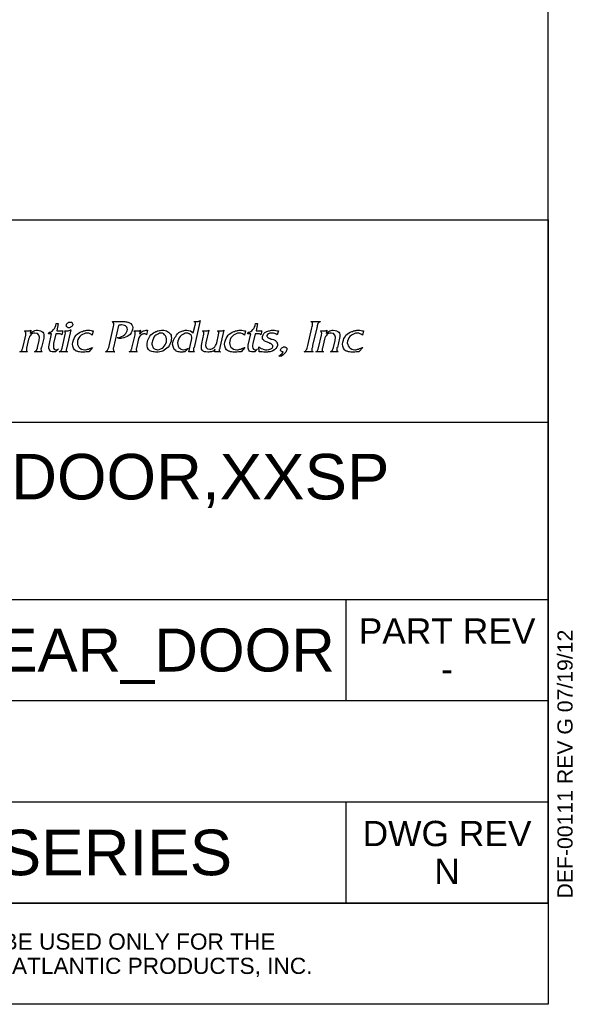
# Model space of a CAD drawing. Header units: inches. Extents: x 3 to 177, y 3 to 114.
# Tile 17 of 95: x 165 to 177, y 3 to 24. Entities that reach past the tile are written whole.
import ezdxf
from ezdxf.enums import TextEntityAlignment as Align

# ---------------------------------------------------------------- set-up
doc = ezdxf.new("R2010")
doc.units = ezdxf.units.IN
doc.header["$LTSCALE"] = 9.973333
doc.header["$MEASUREMENT"] = 0
doc.layers.get('0').update_dxf_attribs({"linetype": 'CONTINUOUS'})
doc.layers.add('09_ALL_DETAIL_ITEMS', color=7, linetype='CONTINUOUS')
doc.styles.add('TEXTSTYLE_2', font='arial.ttf')

# ---------------------------------------------------------------- blocks, each defined once
blk = doc.blocks.new('MAP_LOGO_AND_NAME_BL0', base_point=(162.667, 17.6))
at = {"color": 7, "linetype": 'Continuous'}
for p, q in [((165.576, 17.419), (165.594, 17.442)), ((165.594, 17.442), (165.608, 17.47)), ((165.608, 17.47), (165.622, 17.507)), ((165.622, 17.507), (165.631, 17.544)), ((165.631, 17.544), (165.673, 17.544)), ((165.673, 17.544), (165.641, 17.396)), ((165.844, 17.507), (165.849, 17.521)), ((165.849, 17.493), (165.844, 17.507)), ((165.849, 17.53), (165.858, 17.54)), ((165.849, 17.521), (165.849, 17.53)), ((165.849, 17.484), (165.849, 17.493)), ((165.858, 17.475), (165.849, 17.484)), ((165.858, 17.54), (165.863, 17.549)), ((165.867, 17.47), (165.858, 17.475)), ((165.863, 17.549), (165.877, 17.558)), ((165.877, 17.461), (165.867, 17.47)), ((165.877, 17.558), (165.891, 17.567)), ((165.886, 17.456), (165.877, 17.461)), ((165.895, 17.456), (165.886, 17.456)), ((165.891, 17.567), (165.9, 17.572)), ((165.909, 17.456), (165.895, 17.456)), ((165.9, 17.572), (165.914, 17.577)), ((165.923, 17.461), (165.909, 17.456)), ((165.914, 17.577), (165.923, 17.577)), ((165.923, 17.577), (165.937, 17.577)), ((165.932, 17.47), (165.923, 17.461)), ((165.946, 17.475), (165.932, 17.47)), ((165.937, 17.577), (165.951, 17.572)), ((165.955, 17.484), (165.946, 17.475)), ((165.951, 17.572), (165.96, 17.567)), ((165.965, 17.493), (165.955, 17.484)), ((165.96, 17.567), (165.965, 17.563)), ((165.965, 17.563), (165.969, 17.554)), ((165.974, 17.507), (165.965, 17.493)), ((165.969, 17.554), (165.974, 17.54)), ((165.974, 17.54), (165.978, 17.53)), ((165.978, 17.521), (165.974, 17.507)), ((165.978, 17.53), (165.978, 17.521)), ((166.737, 17.045), (166.839, 17.484)), ((166.816, 17.581), (166.816, 17.586)), ((166.816, 17.586), (167.056, 17.586)), ((166.834, 17.567), (166.816, 17.581)), ((166.843, 17.549), (166.834, 17.567)), ((166.839, 17.484), (166.843, 17.521)), ((166.945, 17.507), (166.839, 17.045)), ((166.843, 17.521), (166.843, 17.549)), ((166.959, 17.512), (166.945, 17.507)), ((166.978, 17.512), (166.959, 17.512)), ((166.996, 17.517), (166.978, 17.512)), ((167.01, 17.517), (166.996, 17.517)), ((167.042, 17.512), (167.01, 17.517)), ((167.07, 17.507), (167.042, 17.512)), ((167.056, 17.586), (167.079, 17.586)), ((167.089, 17.498), (167.07, 17.507)), ((167.079, 17.586), (167.098, 17.581)), ((167.107, 17.484), (167.089, 17.498)), ((167.098, 17.581), (167.121, 17.581)), ((167.121, 17.47), (167.107, 17.484)), ((167.121, 17.581), (167.139, 17.577)), ((167.126, 17.452), (167.121, 17.47)), ((167.13, 17.424), (167.126, 17.452)), ((167.139, 17.577), (167.158, 17.567)), ((167.158, 17.567), (167.172, 17.563)), ((167.172, 17.563), (167.186, 17.554)), ((167.186, 17.554), (167.2, 17.544)), ((167.2, 17.544), (167.223, 17.521)), ((167.223, 17.521), (167.241, 17.493)), ((167.241, 17.493), (167.246, 17.461)), ((167.246, 17.461), (167.241, 17.419)), ((168.518, 17.35), (168.559, 17.512)), ((168.666, 17.609), (168.536, 17.045)), ((168.536, 17.586), (168.536, 17.591)), ((168.536, 17.591), (168.61, 17.591)), ((168.546, 17.577), (168.536, 17.586)), ((168.55, 17.572), (168.546, 17.577)), ((168.559, 17.563), (168.55, 17.572)), ((168.564, 17.554), (168.559, 17.563)), ((168.559, 17.521), (168.564, 17.535)), ((168.559, 17.512), (168.559, 17.521)), ((168.564, 17.544), (168.564, 17.554)), ((168.564, 17.535), (168.564, 17.544)), ((168.61, 17.591), (168.624, 17.591)), ((168.624, 17.591), (168.638, 17.595)), ((168.638, 17.595), (168.652, 17.6)), ((168.652, 17.6), (168.661, 17.609)), ((168.661, 17.609), (168.666, 17.609)), ((169.776, 17.419), (169.794, 17.442)), ((169.794, 17.442), (169.808, 17.47)), ((169.808, 17.47), (169.822, 17.507)), ((169.822, 17.507), (169.831, 17.544)), ((169.831, 17.544), (169.873, 17.544)), ((169.873, 17.544), (169.841, 17.396)), ((170.932, 17.082), (171.02, 17.456)), ((171.006, 17.581), (171.006, 17.586)), ((171.006, 17.586), (171.191, 17.586)), ((171.02, 17.572), (171.006, 17.581)), ((171.029, 17.567), (171.02, 17.572)), ((171.02, 17.456), (171.025, 17.484)), ((171.025, 17.484), (171.029, 17.507)), ((171.034, 17.558), (171.029, 17.567)), ((171.029, 17.53), (171.034, 17.544)), ((171.029, 17.507), (171.029, 17.53)), ((171.034, 17.544), (171.034, 17.558)), ((171.122, 17.456), (171.034, 17.082)), ((171.127, 17.475), (171.122, 17.456)), ((171.131, 17.489), (171.127, 17.475)), ((171.136, 17.512), (171.131, 17.503)), ((171.131, 17.503), (171.131, 17.489)), ((171.14, 17.526), (171.136, 17.521)), ((171.136, 17.521), (171.136, 17.512)), ((171.145, 17.544), (171.14, 17.535)), ((171.14, 17.535), (171.14, 17.526)), ((171.15, 17.549), (171.145, 17.544)), ((171.154, 17.558), (171.15, 17.549)), ((171.159, 17.563), (171.154, 17.558)), ((171.168, 17.572), (171.159, 17.563)), ((171.173, 17.572), (171.168, 17.572)), ((171.177, 17.577), (171.173, 17.572)), ((171.182, 17.577), (171.177, 17.577)), ((171.191, 17.581), (171.182, 17.577)), ((171.191, 17.586), (171.191, 17.581)), ((164.924, 17.035), (164.989, 17.299)), ((164.965, 17.387), (164.97, 17.396)), ((164.979, 17.373), (164.965, 17.387)), ((164.97, 17.396), (164.989, 17.396)), ((164.989, 17.359), (164.979, 17.373)), ((164.989, 17.396), (165.007, 17.396)), ((164.993, 17.336), (164.989, 17.359)), ((164.989, 17.308), (164.993, 17.336)), ((164.989, 17.299), (164.989, 17.308)), ((165.007, 17.396), (165.021, 17.396)), ((165.021, 17.396), (165.026, 17.396)), ((165.026, 17.396), (165.049, 17.396)), ((165.049, 17.396), (165.067, 17.396)), ((165.058, 17.244), (165.049, 17.216)), ((165.067, 17.271), (165.058, 17.244)), ((165.067, 17.396), (165.081, 17.401)), ((165.081, 17.29), (165.067, 17.271)), ((165.081, 17.401), (165.095, 17.405)), ((165.095, 17.405), (165.081, 17.336)), ((165.081, 17.336), (165.09, 17.345)), ((165.095, 17.308), (165.081, 17.29)), ((165.09, 17.345), (165.104, 17.359)), ((165.113, 17.322), (165.095, 17.308)), ((165.104, 17.359), (165.123, 17.373)), ((165.132, 17.336), (165.113, 17.322)), ((165.123, 17.373), (165.141, 17.382)), ((165.155, 17.341), (165.132, 17.336)), ((165.141, 17.382), (165.164, 17.392)), ((165.183, 17.345), (165.155, 17.341)), ((165.164, 17.392), (165.183, 17.401)), ((165.183, 17.401), (165.206, 17.405)), ((165.234, 17.336), (165.183, 17.345)), ((165.206, 17.405), (165.234, 17.405)), ((165.234, 17.405), (165.271, 17.401)), ((165.266, 17.304), (165.234, 17.336)), ((165.28, 17.257), (165.266, 17.304)), ((165.271, 17.401), (165.303, 17.396)), ((165.271, 17.188), (165.28, 17.257)), ((165.303, 17.396), (165.331, 17.382)), ((165.368, 17.239), (165.322, 17.045)), ((165.331, 17.382), (165.349, 17.364)), ((165.349, 17.364), (165.363, 17.341)), ((165.363, 17.341), (165.372, 17.313)), ((165.372, 17.276), (165.368, 17.239)), ((165.372, 17.313), (165.372, 17.276)), ((165.47, 17.327), (165.479, 17.364)), ((165.534, 17.327), (165.47, 17.327)), ((165.479, 17.364), (165.507, 17.368)), ((165.479, 17.091), (165.534, 17.327)), ((165.507, 17.368), (165.53, 17.382)), ((165.53, 17.382), (165.553, 17.396)), ((165.553, 17.396), (165.576, 17.419)), ((165.622, 17.327), (165.576, 17.128)), ((165.696, 17.327), (165.622, 17.327)), ((165.641, 17.396), (165.715, 17.396)), ((165.715, 17.327), (165.696, 17.327)), ((165.715, 17.396), (165.733, 17.396)), ((165.729, 17.322), (165.715, 17.327)), ((165.743, 17.318), (165.729, 17.322)), ((165.733, 17.396), (165.752, 17.396)), ((165.747, 17.308), (165.743, 17.318)), ((165.77, 17.396), (165.747, 17.308)), ((165.752, 17.396), (165.766, 17.396)), ((165.756, 17.026), (165.821, 17.313)), ((165.766, 17.396), (165.77, 17.396)), ((165.817, 17.382), (165.803, 17.396)), ((165.803, 17.396), (165.821, 17.396)), ((165.821, 17.364), (165.817, 17.382)), ((165.821, 17.396), (165.84, 17.396)), ((165.826, 17.341), (165.821, 17.364)), ((165.821, 17.313), (165.826, 17.341)), ((165.84, 17.396), (165.849, 17.396)), ((165.849, 17.396), (165.858, 17.396)), ((165.941, 17.415), (165.854, 17.045)), ((165.858, 17.396), (165.886, 17.396)), ((165.886, 17.396), (165.904, 17.401)), ((165.904, 17.401), (165.923, 17.41)), ((165.923, 17.41), (165.932, 17.415)), ((165.932, 17.415), (165.941, 17.415)), ((165.992, 17.197), (166.006, 17.234)), ((166.006, 17.234), (166.025, 17.267)), ((166.025, 17.267), (166.048, 17.299)), ((166.048, 17.299), (166.071, 17.322)), ((166.071, 17.322), (166.103, 17.345)), ((166.108, 17.244), (166.089, 17.211)), ((166.103, 17.345), (166.136, 17.364)), ((166.131, 17.276), (166.108, 17.244)), ((166.159, 17.299), (166.131, 17.276)), ((166.136, 17.364), (166.168, 17.378)), ((166.187, 17.318), (166.159, 17.299)), ((166.168, 17.378), (166.187, 17.382)), ((166.187, 17.382), (166.205, 17.392)), ((166.219, 17.331), (166.187, 17.318)), ((166.205, 17.392), (166.224, 17.396)), ((166.247, 17.341), (166.219, 17.331)), ((166.224, 17.396), (166.242, 17.401)), ((166.242, 17.401), (166.256, 17.401)), ((166.279, 17.345), (166.247, 17.341)), ((166.256, 17.401), (166.274, 17.405)), ((166.274, 17.405), (166.293, 17.405)), ((166.316, 17.341), (166.279, 17.345)), ((166.293, 17.405), (166.311, 17.405)), ((166.311, 17.405), (166.339, 17.405)), ((166.348, 17.331), (166.316, 17.341)), ((166.339, 17.405), (166.367, 17.401)), ((166.372, 17.318), (166.348, 17.331)), ((166.367, 17.401), (166.39, 17.396)), ((166.39, 17.299), (166.372, 17.318)), ((166.39, 17.396), (166.413, 17.396)), ((166.413, 17.396), (166.39, 17.299)), ((166.913, 17.248), (166.945, 17.253)), ((166.927, 17.244), (166.913, 17.248)), ((166.941, 17.239), (166.927, 17.244)), ((166.959, 17.234), (166.941, 17.239)), ((166.945, 17.253), (166.978, 17.257)), ((166.982, 17.234), (166.959, 17.234)), ((166.978, 17.257), (167.01, 17.271)), ((166.991, 17.234), (166.982, 17.234)), ((167.005, 17.239), (166.991, 17.234)), ((167.015, 17.239), (167.005, 17.239)), ((167.01, 17.271), (167.042, 17.29)), ((167.024, 17.239), (167.015, 17.239)), ((167.056, 17.244), (167.024, 17.239)), ((167.042, 17.29), (167.075, 17.313)), ((167.089, 17.257), (167.056, 17.244)), ((167.075, 17.313), (167.098, 17.336)), ((167.126, 17.271), (167.089, 17.257)), ((167.098, 17.336), (167.112, 17.364)), ((167.112, 17.364), (167.126, 17.396)), ((167.126, 17.396), (167.13, 17.424)), ((167.158, 17.294), (167.126, 17.271)), ((167.186, 17.318), (167.158, 17.294)), ((167.209, 17.35), (167.186, 17.318)), ((167.227, 17.382), (167.209, 17.35)), ((167.241, 17.419), (167.227, 17.382)), ((167.227, 17.026), (167.292, 17.308)), ((167.269, 17.392), (167.274, 17.396)), ((167.278, 17.382), (167.269, 17.392)), ((167.274, 17.396), (167.301, 17.396)), ((167.287, 17.378), (167.278, 17.382)), ((167.292, 17.368), (167.287, 17.378)), ((167.297, 17.359), (167.292, 17.368)), ((167.292, 17.308), (167.297, 17.322)), ((167.297, 17.35), (167.297, 17.359)), ((167.297, 17.336), (167.297, 17.35)), ((167.297, 17.322), (167.297, 17.336)), ((167.301, 17.396), (167.311, 17.396)), ((167.311, 17.396), (167.32, 17.396)), ((167.32, 17.396), (167.329, 17.396)), ((167.329, 17.396), (167.338, 17.396)), ((167.338, 17.396), (167.352, 17.396)), ((167.352, 17.396), (167.366, 17.396)), ((167.375, 17.244), (167.361, 17.197)), ((167.366, 17.396), (167.375, 17.396)), ((167.375, 17.396), (167.38, 17.396)), ((167.394, 17.281), (167.375, 17.244)), ((167.38, 17.396), (167.385, 17.396)), ((167.385, 17.396), (167.394, 17.401)), ((167.408, 17.405), (167.389, 17.327)), ((167.389, 17.327), (167.408, 17.345)), ((167.394, 17.401), (167.398, 17.401)), ((167.417, 17.304), (167.394, 17.281)), ((167.398, 17.401), (167.398, 17.405)), ((167.398, 17.405), (167.408, 17.405)), ((167.408, 17.345), (167.426, 17.368)), ((167.449, 17.322), (167.417, 17.304)), ((167.426, 17.368), (167.445, 17.382)), ((167.445, 17.382), (167.463, 17.392)), ((167.459, 17.322), (167.449, 17.322)), ((167.472, 17.327), (167.459, 17.322)), ((167.463, 17.392), (167.482, 17.396)), ((167.482, 17.327), (167.472, 17.327)), ((167.482, 17.396), (167.505, 17.401)), ((167.491, 17.327), (167.482, 17.327)), ((167.505, 17.327), (167.491, 17.327)), ((167.505, 17.401), (167.528, 17.405)), ((167.519, 17.322), (167.505, 17.327)), ((167.528, 17.318), (167.519, 17.322)), ((167.528, 17.405), (167.556, 17.405)), ((167.533, 17.308), (167.528, 17.318)), ((167.556, 17.405), (167.533, 17.308)), ((167.56, 17.197), (167.574, 17.225)), ((167.574, 17.225), (167.588, 17.253)), ((167.588, 17.253), (167.607, 17.281)), ((167.607, 17.281), (167.625, 17.308)), ((167.625, 17.308), (167.653, 17.331)), ((167.653, 17.331), (167.681, 17.35)), ((167.69, 17.257), (167.671, 17.22)), ((167.681, 17.35), (167.708, 17.368)), ((167.708, 17.285), (167.69, 17.257)), ((167.708, 17.368), (167.727, 17.378)), ((167.731, 17.304), (167.708, 17.285)), ((167.727, 17.378), (167.745, 17.382)), ((167.759, 17.318), (167.731, 17.304)), ((167.745, 17.382), (167.764, 17.392)), ((167.787, 17.331), (167.759, 17.318)), ((167.764, 17.392), (167.782, 17.396)), ((167.782, 17.396), (167.805, 17.401)), ((167.81, 17.341), (167.787, 17.331)), ((167.805, 17.401), (167.824, 17.401)), ((167.838, 17.345), (167.81, 17.341)), ((167.824, 17.401), (167.847, 17.405)), ((167.87, 17.341), (167.838, 17.345)), ((167.847, 17.405), (167.866, 17.405)), ((167.866, 17.405), (167.898, 17.405)), ((167.898, 17.331), (167.87, 17.341)), ((167.898, 17.405), (167.926, 17.401)), ((167.916, 17.308), (167.898, 17.331)), ((167.935, 17.285), (167.916, 17.308)), ((167.926, 17.401), (167.953, 17.392)), ((167.949, 17.257), (167.935, 17.285)), ((167.958, 17.225), (167.949, 17.257)), ((167.953, 17.392), (167.977, 17.378)), ((167.958, 17.193), (167.958, 17.225)), ((167.977, 17.378), (167.995, 17.364)), ((167.995, 17.364), (168.018, 17.345)), ((168.018, 17.345), (168.037, 17.322)), ((168.037, 17.322), (168.051, 17.299)), ((168.051, 17.299), (168.055, 17.271)), ((168.055, 17.271), (168.06, 17.239)), ((168.06, 17.239), (168.055, 17.207)), ((168.101, 17.197), (168.115, 17.225)), ((168.115, 17.225), (168.129, 17.253)), ((168.129, 17.253), (168.148, 17.276)), ((168.148, 17.276), (168.166, 17.304)), ((168.166, 17.304), (168.189, 17.331)), ((168.189, 17.331), (168.217, 17.355)), ((168.222, 17.244), (168.208, 17.207)), ((168.217, 17.355), (168.245, 17.373)), ((168.245, 17.271), (168.222, 17.244)), ((168.245, 17.373), (168.263, 17.382)), ((168.268, 17.299), (168.245, 17.271)), ((168.263, 17.382), (168.277, 17.387)), ((168.296, 17.318), (168.268, 17.299)), ((168.277, 17.387), (168.296, 17.392)), ((168.296, 17.392), (168.314, 17.396)), ((168.324, 17.331), (168.296, 17.318)), ((168.314, 17.396), (168.328, 17.401)), ((168.351, 17.341), (168.324, 17.331)), ((168.328, 17.401), (168.347, 17.405)), ((168.347, 17.405), (168.365, 17.405)), ((168.379, 17.345), (168.351, 17.341)), ((168.365, 17.405), (168.384, 17.405)), ((168.407, 17.341), (168.379, 17.345)), ((168.384, 17.405), (168.421, 17.401)), ((168.43, 17.331), (168.407, 17.341)), ((168.421, 17.401), (168.458, 17.392)), ((168.453, 17.318), (168.43, 17.331)), ((168.472, 17.304), (168.453, 17.318)), ((168.458, 17.392), (168.49, 17.373)), ((168.481, 17.285), (168.472, 17.304)), ((168.49, 17.262), (168.481, 17.285)), ((168.485, 17.197), (168.49, 17.234)), ((168.49, 17.373), (168.518, 17.35)), ((168.49, 17.234), (168.49, 17.262)), ((168.698, 17.123), (168.744, 17.322)), ((168.712, 17.387), (168.717, 17.396)), ((168.726, 17.373), (168.712, 17.387)), ((168.717, 17.396), (168.735, 17.396)), ((168.74, 17.359), (168.726, 17.373)), ((168.735, 17.396), (168.749, 17.396)), ((168.744, 17.341), (168.74, 17.359)), ((168.744, 17.322), (168.744, 17.341)), ((168.749, 17.396), (168.763, 17.396)), ((168.763, 17.396), (168.768, 17.396)), ((168.768, 17.396), (168.795, 17.396)), ((168.846, 17.405), (168.786, 17.142)), ((168.795, 17.396), (168.818, 17.396)), ((168.818, 17.396), (168.832, 17.401)), ((168.832, 17.401), (168.846, 17.405)), ((169.013, 17.137), (169.05, 17.308)), ((169.031, 17.387), (169.036, 17.396)), ((169.04, 17.378), (169.031, 17.387)), ((169.036, 17.396), (169.064, 17.396)), ((169.05, 17.373), (169.04, 17.378)), ((169.054, 17.364), (169.05, 17.373)), ((169.05, 17.308), (169.054, 17.322)), ((169.064, 17.355), (169.054, 17.364)), ((169.054, 17.322), (169.059, 17.336)), ((169.059, 17.35), (169.064, 17.355)), ((169.059, 17.336), (169.059, 17.35)), ((169.064, 17.396), (169.082, 17.396)), ((169.165, 17.405), (169.082, 17.04)), ((169.082, 17.396), (169.101, 17.396)), ((169.101, 17.396), (169.11, 17.396)), ((169.11, 17.396), (169.124, 17.396)), ((169.124, 17.396), (169.138, 17.396)), ((169.138, 17.396), (169.151, 17.401)), ((169.151, 17.401), (169.161, 17.405)), ((169.161, 17.405), (169.165, 17.405)), ((169.198, 17.197), (169.212, 17.234)), ((169.212, 17.234), (169.23, 17.267)), ((169.23, 17.267), (169.253, 17.299)), ((169.253, 17.299), (169.276, 17.322)), ((169.276, 17.322), (169.309, 17.345)), ((169.313, 17.244), (169.299, 17.211)), ((169.309, 17.345), (169.341, 17.364)), ((169.336, 17.276), (169.313, 17.244)), ((169.364, 17.299), (169.336, 17.276)), ((169.341, 17.364), (169.373, 17.378)), ((169.392, 17.318), (169.364, 17.299)), ((169.373, 17.378), (169.392, 17.382)), ((169.392, 17.382), (169.411, 17.392)), ((169.424, 17.331), (169.392, 17.318)), ((169.411, 17.392), (169.429, 17.396)), ((169.452, 17.341), (169.424, 17.331)), ((169.429, 17.396), (169.448, 17.401)), ((169.448, 17.401), (169.466, 17.401)), ((169.485, 17.345), (169.452, 17.341)), ((169.466, 17.401), (169.485, 17.405)), ((169.485, 17.405), (169.503, 17.405)), ((169.522, 17.341), (169.485, 17.345)), ((169.503, 17.405), (169.522, 17.405)), ((169.522, 17.405), (169.545, 17.405)), ((169.554, 17.331), (169.522, 17.341)), ((169.545, 17.405), (169.572, 17.401)), ((169.577, 17.318), (169.554, 17.331)), ((169.572, 17.401), (169.596, 17.396)), ((169.596, 17.299), (169.577, 17.318)), ((169.596, 17.396), (169.619, 17.396)), ((169.619, 17.396), (169.596, 17.299)), ((169.67, 17.327), (169.679, 17.364)), ((169.734, 17.327), (169.67, 17.327)), ((169.679, 17.364), (169.707, 17.368)), ((169.679, 17.091), (169.734, 17.327)), ((169.707, 17.368), (169.73, 17.382)), ((169.73, 17.382), (169.753, 17.396)), ((169.753, 17.396), (169.776, 17.419)), ((169.822, 17.327), (169.776, 17.128)), ((169.896, 17.327), (169.822, 17.327)), ((169.841, 17.396), (169.915, 17.396)), ((169.915, 17.327), (169.896, 17.327)), ((169.915, 17.396), (169.933, 17.396)), ((169.929, 17.322), (169.915, 17.327)), ((169.938, 17.318), (169.929, 17.322)), ((169.933, 17.396), (169.952, 17.396)), ((169.942, 17.308), (169.938, 17.318)), ((169.966, 17.396), (169.942, 17.308)), ((169.952, 17.396), (169.961, 17.396)), ((169.961, 17.396), (169.966, 17.396)), ((169.975, 17.271), (169.989, 17.308)), ((169.975, 17.253), (169.975, 17.271)), ((169.975, 17.234), (169.975, 17.253)), ((169.979, 17.22), (169.975, 17.234)), ((169.989, 17.308), (170.007, 17.336)), ((170.007, 17.336), (170.026, 17.355)), ((170.026, 17.355), (170.053, 17.373)), ((170.053, 17.373), (170.072, 17.382)), ((170.072, 17.382), (170.09, 17.387)), ((170.081, 17.313), (170.072, 17.294)), ((170.072, 17.294), (170.072, 17.281)), ((170.072, 17.281), (170.077, 17.271)), ((170.077, 17.271), (170.081, 17.262)), ((170.104, 17.331), (170.081, 17.313)), ((170.081, 17.262), (170.09, 17.257)), ((170.09, 17.387), (170.109, 17.392)), ((170.09, 17.257), (170.1, 17.248)), ((170.1, 17.248), (170.118, 17.239)), ((170.132, 17.341), (170.104, 17.331)), ((170.109, 17.392), (170.127, 17.396)), ((170.118, 17.239), (170.137, 17.23)), ((170.127, 17.396), (170.146, 17.401)), ((170.174, 17.345), (170.132, 17.341)), ((170.137, 17.23), (170.16, 17.22)), ((170.146, 17.401), (170.164, 17.405)), ((170.164, 17.405), (170.183, 17.405)), ((170.206, 17.341), (170.174, 17.345)), ((170.183, 17.405), (170.201, 17.405)), ((170.201, 17.405), (170.234, 17.405)), ((170.238, 17.336), (170.206, 17.341)), ((170.234, 17.405), (170.262, 17.401)), ((170.266, 17.322), (170.238, 17.336)), ((170.262, 17.401), (170.289, 17.396)), ((170.289, 17.308), (170.266, 17.322)), ((170.289, 17.396), (170.312, 17.396)), ((170.312, 17.396), (170.289, 17.308)), ((171.159, 17.035), (171.224, 17.299)), ((171.201, 17.387), (171.205, 17.396)), ((171.214, 17.373), (171.201, 17.387)), ((171.205, 17.396), (171.224, 17.396)), ((171.224, 17.359), (171.214, 17.373)), ((171.224, 17.396), (171.242, 17.396)), ((171.228, 17.336), (171.224, 17.359)), ((171.224, 17.308), (171.228, 17.336)), ((171.224, 17.299), (171.224, 17.308)), ((171.242, 17.396), (171.256, 17.396)), ((171.256, 17.396), (171.261, 17.396)), ((171.261, 17.396), (171.284, 17.396)), ((171.284, 17.396), (171.302, 17.396)), ((171.293, 17.244), (171.284, 17.216)), ((171.302, 17.271), (171.293, 17.244)), ((171.302, 17.396), (171.316, 17.401)), ((171.316, 17.29), (171.302, 17.271)), ((171.316, 17.401), (171.33, 17.405)), ((171.33, 17.405), (171.316, 17.336)), ((171.316, 17.336), (171.325, 17.345)), ((171.33, 17.308), (171.316, 17.29)), ((171.325, 17.345), (171.339, 17.359)), ((171.349, 17.322), (171.33, 17.308)), ((171.339, 17.359), (171.358, 17.373)), ((171.367, 17.336), (171.349, 17.322)), ((171.358, 17.373), (171.376, 17.382)), ((171.395, 17.341), (171.367, 17.336)), ((171.376, 17.382), (171.399, 17.392)), ((171.423, 17.345), (171.395, 17.341)), ((171.399, 17.392), (171.423, 17.401)), ((171.423, 17.401), (171.446, 17.405)), ((171.473, 17.336), (171.423, 17.345)), ((171.446, 17.405), (171.469, 17.405)), ((171.469, 17.405), (171.506, 17.401)), ((171.501, 17.304), (171.473, 17.336)), ((171.515, 17.257), (171.501, 17.304)), ((171.506, 17.401), (171.538, 17.396)), ((171.506, 17.188), (171.515, 17.257)), ((171.538, 17.396), (171.566, 17.382)), ((171.603, 17.239), (171.557, 17.045)), ((171.566, 17.382), (171.584, 17.364)), ((171.584, 17.364), (171.598, 17.341)), ((171.598, 17.341), (171.608, 17.313)), ((171.608, 17.276), (171.603, 17.239)), ((171.608, 17.313), (171.608, 17.276)), ((171.682, 17.197), (171.695, 17.234)), ((171.695, 17.234), (171.719, 17.267)), ((171.719, 17.267), (171.737, 17.299)), ((171.737, 17.299), (171.765, 17.322)), ((171.765, 17.322), (171.793, 17.345)), ((171.797, 17.244), (171.783, 17.211)), ((171.793, 17.345), (171.825, 17.364)), ((171.82, 17.276), (171.797, 17.244)), ((171.853, 17.299), (171.82, 17.276)), ((171.825, 17.364), (171.857, 17.378)), ((171.88, 17.318), (171.853, 17.299)), ((171.857, 17.378), (171.876, 17.382)), ((171.876, 17.382), (171.894, 17.392)), ((171.908, 17.331), (171.88, 17.318)), ((171.894, 17.392), (171.913, 17.396)), ((171.936, 17.341), (171.908, 17.331)), ((171.913, 17.396), (171.931, 17.401)), ((171.931, 17.401), (171.95, 17.401)), ((171.968, 17.345), (171.936, 17.341)), ((171.95, 17.401), (171.968, 17.405)), ((171.968, 17.405), (171.987, 17.405)), ((172.005, 17.341), (171.968, 17.345)), ((171.987, 17.405), (172.005, 17.405)), ((172.005, 17.405), (172.029, 17.405)), ((172.038, 17.331), (172.005, 17.341)), ((172.029, 17.405), (172.056, 17.401)), ((172.066, 17.318), (172.038, 17.331)), ((172.056, 17.401), (172.084, 17.396)), ((172.084, 17.299), (172.066, 17.318)), ((172.084, 17.396), (172.107, 17.396)), ((172.107, 17.396), (172.084, 17.299)), ((164.915, 17.003), (164.919, 17.017)), ((164.919, 17.017), (164.924, 17.035)), ((165.007, 17.031), (165.002, 17.012)), ((165.049, 17.216), (165.007, 17.031)), ((165.224, 17.008), (165.234, 17.022)), ((165.234, 17.022), (165.238, 17.04)), ((165.238, 17.04), (165.271, 17.188)), ((165.312, 17.031), (165.308, 17.003)), ((165.317, 17.04), (165.312, 17.035)), ((165.312, 17.035), (165.312, 17.031)), ((165.322, 17.04), (165.317, 17.04)), ((165.322, 17.045), (165.322, 17.04)), ((165.474, 17.059), (165.479, 17.091)), ((165.474, 17.031), (165.474, 17.059)), ((165.483, 17.008), (165.474, 17.031)), ((165.576, 17.128), (165.571, 17.086)), ((165.571, 17.086), (165.571, 17.054)), ((165.571, 17.054), (165.576, 17.026)), ((165.576, 17.026), (165.59, 17.008)), ((165.747, 17.003), (165.756, 17.026)), ((165.854, 17.045), (165.849, 17.026)), ((165.849, 17.026), (165.849, 17.008)), ((165.974, 17.109), (165.978, 17.156)), ((165.978, 17.068), (165.974, 17.109)), ((165.978, 17.156), (165.992, 17.197)), ((165.992, 17.031), (165.978, 17.068)), ((166.015, 16.994), (165.992, 17.031)), ((166.089, 17.211), (166.076, 17.174)), ((166.076, 17.174), (166.076, 17.142)), ((166.076, 17.142), (166.08, 17.105)), ((166.08, 17.105), (166.094, 17.077)), ((166.094, 17.077), (166.108, 17.049)), ((166.108, 17.049), (166.131, 17.026)), ((166.131, 17.026), (166.163, 17.008)), ((166.316, 17.008), (166.335, 17.017)), ((166.399, 17.045), (166.321, 16.952)), ((166.335, 17.017), (166.358, 17.026)), ((166.358, 17.026), (166.376, 17.035)), ((166.376, 17.035), (166.395, 17.045)), ((166.395, 17.045), (166.399, 17.045)), ((166.723, 17.012), (166.737, 17.045)), ((166.839, 17.045), (166.834, 17.031)), ((166.834, 17.031), (166.834, 17.017)), ((166.834, 17.017), (166.834, 17.003)), ((167.223, 17.012), (167.227, 17.026)), ((167.32, 17.026), (167.315, 17.012)), ((167.361, 17.197), (167.32, 17.026)), ((167.546, 17.123), (167.551, 17.17)), ((167.546, 17.077), (167.546, 17.123)), ((167.556, 17.035), (167.546, 17.077)), ((167.551, 17.17), (167.56, 17.197)), ((167.574, 16.998), (167.556, 17.035)), ((167.653, 17.156), (167.648, 17.133)), ((167.648, 17.133), (167.648, 17.114)), ((167.648, 17.114), (167.653, 17.091)), ((167.657, 17.179), (167.653, 17.156)), ((167.653, 17.091), (167.657, 17.072)), ((167.671, 17.22), (167.657, 17.179)), ((167.657, 17.072), (167.667, 17.054)), ((167.667, 17.054), (167.676, 17.035)), ((167.676, 17.035), (167.69, 17.022)), ((167.69, 17.022), (167.704, 17.012)), ((167.833, 17.012), (167.861, 17.026)), ((167.861, 17.026), (167.884, 17.045)), ((167.884, 17.045), (167.907, 17.072)), ((167.907, 17.072), (167.926, 17.1)), ((167.926, 17.1), (167.944, 17.128)), ((167.963, 17.026), (167.935, 17.003)), ((167.944, 17.128), (167.953, 17.16)), ((167.953, 17.16), (167.958, 17.193)), ((167.99, 17.049), (167.963, 17.026)), ((168.009, 17.077), (167.99, 17.049)), ((168.027, 17.109), (168.009, 17.077)), ((168.041, 17.142), (168.027, 17.109)), ((168.051, 17.174), (168.041, 17.142)), ((168.055, 17.207), (168.051, 17.174)), ((168.083, 17.114), (168.092, 17.174)), ((168.092, 17.063), (168.083, 17.114)), ((168.092, 17.174), (168.101, 17.197)), ((168.106, 17.022), (168.092, 17.063)), ((168.129, 16.989), (168.106, 17.022)), ((168.194, 17.174), (168.189, 17.137)), ((168.189, 17.137), (168.194, 17.105)), ((168.208, 17.207), (168.194, 17.174)), ((168.194, 17.105), (168.199, 17.072)), ((168.199, 17.072), (168.217, 17.045)), ((168.217, 17.045), (168.236, 17.026)), ((168.236, 17.026), (168.259, 17.008)), ((168.416, 17.026), (168.342, 16.948)), ((168.393, 17.012), (168.416, 17.026)), ((168.425, 16.952), (168.485, 17.197)), ((168.527, 17.022), (168.522, 16.998)), ((168.532, 17.035), (168.527, 17.026)), ((168.527, 17.026), (168.527, 17.022)), ((168.536, 17.04), (168.532, 17.035)), ((168.536, 17.045), (168.536, 17.04)), ((168.689, 17.077), (168.698, 17.123)), ((168.689, 17.04), (168.689, 17.077)), ((168.694, 17.008), (168.689, 17.04)), ((168.786, 17.142), (168.777, 17.082)), ((168.777, 17.082), (168.791, 17.04)), ((168.791, 17.04), (168.818, 17.012)), ((168.911, 17.012), (168.934, 17.026)), ((168.934, 17.026), (168.957, 17.04)), ((168.957, 17.04), (168.976, 17.059)), ((168.976, 17.059), (168.99, 17.082)), ((168.99, 17.082), (169.003, 17.105)), ((169.003, 17.105), (169.013, 17.137)), ((169.077, 17.022), (169.073, 17.008)), ((169.082, 17.04), (169.077, 17.022)), ((169.179, 17.109), (169.184, 17.156)), ((169.184, 17.068), (169.179, 17.109)), ((169.184, 17.156), (169.198, 17.197)), ((169.198, 17.031), (169.184, 17.068)), ((169.221, 16.994), (169.198, 17.031)), ((169.286, 17.174), (169.281, 17.142)), ((169.281, 17.142), (169.286, 17.105)), ((169.299, 17.211), (169.286, 17.174)), ((169.286, 17.105), (169.299, 17.077)), ((169.299, 17.077), (169.313, 17.049)), ((169.313, 17.049), (169.336, 17.026)), ((169.336, 17.026), (169.369, 17.008)), ((169.522, 17.008), (169.54, 17.017)), ((169.605, 17.045), (169.526, 16.952)), ((169.54, 17.017), (169.563, 17.026)), ((169.563, 17.026), (169.582, 17.035)), ((169.582, 17.035), (169.6, 17.045)), ((169.6, 17.045), (169.605, 17.045)), ((169.674, 17.059), (169.679, 17.091)), ((169.674, 17.031), (169.674, 17.059)), ((169.683, 17.008), (169.674, 17.031)), ((169.776, 17.128), (169.767, 17.086)), ((169.767, 17.086), (169.767, 17.054)), ((169.767, 17.054), (169.776, 17.026)), ((169.776, 17.026), (169.785, 17.008)), ((169.91, 16.952), (169.901, 17.054)), ((169.901, 17.054), (169.919, 17.04)), ((169.919, 17.04), (169.933, 17.031)), ((169.933, 17.031), (169.952, 17.022)), ((169.952, 17.022), (169.975, 17.012)), ((169.989, 17.207), (169.979, 17.22)), ((170.003, 17.197), (169.989, 17.207)), ((170.016, 17.183), (170.003, 17.197)), ((170.04, 17.17), (170.016, 17.183)), ((170.063, 17.16), (170.04, 17.17)), ((170.081, 17.151), (170.063, 17.16)), ((170.1, 17.146), (170.081, 17.151)), ((170.118, 17.137), (170.1, 17.146)), ((170.132, 17.128), (170.118, 17.137)), ((170.151, 17.123), (170.132, 17.128)), ((170.164, 17.114), (170.151, 17.123)), ((170.155, 17.012), (170.183, 17.031)), ((170.16, 17.22), (170.183, 17.216)), ((170.174, 17.105), (170.164, 17.114)), ((170.183, 17.096), (170.174, 17.105)), ((170.183, 17.216), (170.206, 17.211)), ((170.192, 17.086), (170.183, 17.096)), ((170.183, 17.031), (170.197, 17.054)), ((170.197, 17.077), (170.192, 17.086)), ((170.197, 17.068), (170.197, 17.077)), ((170.197, 17.054), (170.197, 17.068)), ((170.206, 17.211), (170.225, 17.202)), ((170.225, 17.202), (170.238, 17.197)), ((170.257, 17.017), (170.229, 16.989)), ((170.238, 17.197), (170.252, 17.188)), ((170.252, 17.188), (170.262, 17.174)), ((170.28, 17.049), (170.257, 17.017)), ((170.262, 17.174), (170.275, 17.16)), ((170.275, 17.16), (170.285, 17.146)), ((170.294, 17.082), (170.28, 17.049)), ((170.285, 17.146), (170.289, 17.133)), ((170.289, 17.133), (170.294, 17.114)), ((170.294, 17.114), (170.294, 17.1)), ((170.294, 17.1), (170.294, 17.082)), ((170.363, 17.008), (170.373, 17.017)), ((170.373, 17.017), (170.377, 17.026)), ((170.377, 17.026), (170.386, 17.035)), ((170.386, 17.035), (170.396, 17.04)), ((170.396, 17.04), (170.41, 17.049)), ((170.41, 17.049), (170.423, 17.054)), ((170.423, 17.054), (170.437, 17.054)), ((170.437, 17.054), (170.447, 17.054)), ((170.447, 17.054), (170.46, 17.049)), ((170.46, 17.049), (170.47, 17.045)), ((170.47, 17.045), (170.479, 17.04)), ((170.479, 17.04), (170.488, 17.031)), ((170.488, 17.031), (170.493, 17.017)), ((170.493, 17.017), (170.493, 17.003)), ((170.909, 17.008), (170.918, 17.026)), ((170.918, 17.026), (170.923, 17.054)), ((170.923, 17.054), (170.932, 17.082)), ((171.029, 17.049), (171.02, 17.022)), ((171.02, 17.022), (171.02, 17.003)), ((171.034, 17.082), (171.029, 17.049)), ((171.15, 17.003), (171.154, 17.017)), ((171.154, 17.017), (171.159, 17.035)), ((171.242, 17.031), (171.238, 17.012)), ((171.284, 17.216), (171.242, 17.031)), ((171.46, 17.008), (171.469, 17.022)), ((171.469, 17.022), (171.473, 17.04)), ((171.473, 17.04), (171.506, 17.188)), ((171.547, 17.031), (171.543, 17.003)), ((171.552, 17.04), (171.547, 17.035)), ((171.547, 17.035), (171.547, 17.031)), ((171.557, 17.04), (171.552, 17.04)), ((171.557, 17.045), (171.557, 17.04)), ((171.663, 17.109), (171.668, 17.156)), ((171.668, 17.068), (171.663, 17.109)), ((171.668, 17.156), (171.682, 17.197)), ((171.682, 17.031), (171.668, 17.068)), ((171.705, 16.994), (171.682, 17.031)), ((171.769, 17.174), (171.765, 17.142)), ((171.765, 17.142), (171.774, 17.105)), ((171.783, 17.211), (171.769, 17.174)), ((171.774, 17.105), (171.783, 17.077)), ((171.783, 17.077), (171.802, 17.049)), ((171.802, 17.049), (171.825, 17.026)), ((171.825, 17.026), (171.857, 17.008)), ((172.005, 17.008), (172.024, 17.017)), ((172.089, 17.045), (172.01, 16.952)), ((172.024, 17.017), (172.047, 17.026)), ((172.047, 17.026), (172.066, 17.035)), ((172.066, 17.035), (172.084, 17.045)), ((172.084, 17.045), (172.089, 17.045)), ((164.864, 16.952), (164.878, 16.957)), ((165.026, 16.952), (164.864, 16.952)), ((164.878, 16.957), (164.891, 16.966)), ((164.891, 16.966), (164.901, 16.971)), ((164.901, 16.971), (164.905, 16.98)), ((164.905, 16.98), (164.91, 16.989)), ((164.91, 16.989), (164.915, 17.003)), ((165.002, 17.012), (165.002, 16.998)), ((165.002, 16.998), (165.002, 16.989)), ((165.002, 16.989), (165.002, 16.98)), ((165.002, 16.98), (165.002, 16.971)), ((165.002, 16.971), (165.007, 16.966)), ((165.007, 16.966), (165.016, 16.957)), ((165.016, 16.957), (165.026, 16.952)), ((165.174, 16.952), (165.187, 16.957)), ((165.335, 16.952), (165.174, 16.952)), ((165.187, 16.957), (165.197, 16.966)), ((165.197, 16.966), (165.211, 16.975)), ((165.211, 16.975), (165.215, 16.985)), ((165.215, 16.985), (165.22, 16.994)), ((165.22, 16.994), (165.224, 17.008)), ((165.308, 17.003), (165.312, 16.98)), ((165.312, 16.98), (165.322, 16.961)), ((165.322, 16.961), (165.335, 16.952)), ((165.493, 16.985), (165.483, 17.008)), ((165.502, 16.966), (165.493, 16.985)), ((165.52, 16.957), (165.502, 16.966)), ((165.548, 16.952), (165.52, 16.957)), ((165.576, 16.952), (165.548, 16.952)), ((165.585, 16.952), (165.576, 16.952)), ((165.594, 16.952), (165.585, 16.952)), ((165.59, 17.008), (165.594, 17.003)), ((165.594, 17.003), (165.604, 16.998)), ((165.608, 16.952), (165.594, 16.952)), ((165.604, 16.998), (165.613, 16.994)), ((165.613, 16.952), (165.608, 16.952)), ((165.678, 17.012), (165.613, 16.952)), ((165.613, 16.994), (165.631, 16.994)), ((165.631, 16.994), (165.645, 16.994)), ((165.645, 16.994), (165.659, 16.998)), ((165.659, 16.998), (165.669, 17.008)), ((165.669, 17.008), (165.678, 17.012)), ((165.696, 16.952), (165.715, 16.961)), ((165.867, 16.952), (165.696, 16.952)), ((165.715, 16.961), (165.733, 16.98)), ((165.733, 16.98), (165.747, 17.003)), ((165.849, 17.008), (165.844, 16.994)), ((165.844, 16.994), (165.844, 16.985)), ((165.844, 16.985), (165.844, 16.975)), ((165.844, 16.975), (165.849, 16.966)), ((165.849, 16.966), (165.858, 16.957)), ((165.858, 16.957), (165.867, 16.952)), ((166.034, 16.98), (166.015, 16.994)), ((166.052, 16.966), (166.034, 16.98)), ((166.071, 16.961), (166.052, 16.966)), ((166.099, 16.952), (166.071, 16.961)), ((166.122, 16.948), (166.099, 16.952)), ((166.15, 16.943), (166.122, 16.948)), ((166.177, 16.943), (166.15, 16.943)), ((166.163, 17.008), (166.196, 16.998)), ((166.205, 16.943), (166.177, 16.943)), ((166.196, 16.998), (166.233, 16.994)), ((166.233, 16.943), (166.205, 16.943)), ((166.233, 16.994), (166.251, 16.994)), ((166.265, 16.948), (166.233, 16.943)), ((166.251, 16.994), (166.274, 16.998)), ((166.293, 16.952), (166.265, 16.948)), ((166.274, 16.998), (166.293, 17.003)), ((166.293, 17.003), (166.316, 17.008)), ((166.321, 16.952), (166.293, 16.952)), ((166.668, 16.952), (166.691, 16.961)), ((166.866, 16.952), (166.668, 16.952)), ((166.691, 16.961), (166.709, 16.985)), ((166.709, 16.985), (166.723, 17.012)), ((166.834, 17.003), (166.839, 16.994)), ((166.839, 16.994), (166.839, 16.98)), ((166.839, 16.98), (166.843, 16.966)), ((166.843, 16.966), (166.853, 16.957)), ((166.853, 16.957), (166.862, 16.952)), ((166.862, 16.952), (166.866, 16.952)), ((167.167, 16.952), (167.181, 16.957)), ((167.334, 16.952), (167.167, 16.952)), ((167.181, 16.957), (167.195, 16.966)), ((167.195, 16.966), (167.204, 16.971)), ((167.204, 16.971), (167.209, 16.98)), ((167.209, 16.98), (167.213, 16.989)), ((167.213, 16.989), (167.218, 17.003)), ((167.218, 17.003), (167.223, 17.012)), ((167.315, 17.012), (167.315, 17.003)), ((167.315, 17.003), (167.315, 16.989)), ((167.315, 16.989), (167.32, 16.98)), ((167.32, 16.98), (167.32, 16.971)), ((167.32, 16.971), (167.32, 16.966)), ((167.32, 16.966), (167.324, 16.957)), ((167.324, 16.957), (167.334, 16.952)), ((167.588, 16.985), (167.574, 16.998)), ((167.607, 16.971), (167.588, 16.985)), ((167.625, 16.961), (167.607, 16.971)), ((167.648, 16.957), (167.625, 16.961)), ((167.671, 16.948), (167.648, 16.957)), ((167.694, 16.948), (167.671, 16.948)), ((167.722, 16.943), (167.694, 16.948)), ((167.704, 17.012), (167.718, 17.003)), ((167.718, 17.003), (167.741, 16.998)), ((167.75, 16.943), (167.722, 16.943)), ((167.741, 16.998), (167.759, 16.994)), ((167.782, 16.943), (167.75, 16.943)), ((167.759, 16.994), (167.764, 16.994)), ((167.764, 16.994), (167.801, 16.998)), ((167.815, 16.948), (167.782, 16.943)), ((167.801, 16.998), (167.833, 17.012)), ((167.847, 16.957), (167.815, 16.948)), ((167.879, 16.966), (167.847, 16.957)), ((167.907, 16.985), (167.879, 16.966)), ((167.935, 17.003), (167.907, 16.985)), ((168.148, 16.975), (168.129, 16.989)), ((168.162, 16.966), (168.148, 16.975)), ((168.18, 16.957), (168.162, 16.966)), ((168.203, 16.952), (168.18, 16.957)), ((168.222, 16.948), (168.203, 16.952)), ((168.245, 16.943), (168.222, 16.948)), ((168.268, 16.943), (168.245, 16.943)), ((168.259, 17.008), (168.287, 16.998)), ((168.291, 16.943), (168.268, 16.943)), ((168.287, 16.998), (168.319, 16.994)), ((168.3, 16.943), (168.291, 16.943)), ((168.314, 16.948), (168.3, 16.943)), ((168.328, 16.948), (168.314, 16.948)), ((168.319, 16.994), (168.347, 16.998)), ((168.342, 16.948), (168.328, 16.948)), ((168.347, 16.998), (168.37, 17.003)), ((168.37, 17.003), (168.393, 17.012)), ((168.546, 16.952), (168.425, 16.952)), ((168.522, 16.998), (168.527, 16.98)), ((168.527, 16.98), (168.532, 16.961)), ((168.532, 16.961), (168.546, 16.952)), ((168.707, 16.985), (168.694, 17.008)), ((168.726, 16.966), (168.707, 16.985)), ((168.754, 16.952), (168.726, 16.966)), ((168.786, 16.948), (168.754, 16.952)), ((168.823, 16.943), (168.786, 16.948)), ((168.818, 17.012), (168.865, 17.003)), ((168.846, 16.943), (168.823, 16.943)), ((168.865, 16.948), (168.846, 16.943)), ((168.865, 17.003), (168.888, 17.008)), ((168.888, 16.952), (168.865, 16.948)), ((168.888, 17.008), (168.911, 17.012)), ((168.906, 16.952), (168.888, 16.952)), ((168.92, 16.957), (168.906, 16.952)), ((168.943, 16.966), (168.92, 16.957)), ((168.962, 16.985), (168.943, 16.966)), ((168.98, 17.003), (168.962, 16.985)), ((168.966, 16.952), (168.98, 17.003)), ((169.091, 16.952), (168.966, 16.952)), ((169.073, 17.008), (169.068, 16.998)), ((169.068, 16.998), (169.068, 16.994)), ((169.068, 16.994), (169.068, 16.985)), ((169.068, 16.985), (169.068, 16.98)), ((169.068, 16.98), (169.068, 16.971)), ((169.068, 16.971), (169.068, 16.966)), ((169.068, 16.966), (169.073, 16.961)), ((169.073, 16.961), (169.082, 16.957)), ((169.082, 16.957), (169.087, 16.952)), ((169.087, 16.952), (169.091, 16.952)), ((169.239, 16.98), (169.221, 16.994)), ((169.258, 16.966), (169.239, 16.98)), ((169.276, 16.961), (169.258, 16.966)), ((169.304, 16.952), (169.276, 16.961)), ((169.327, 16.948), (169.304, 16.952)), ((169.355, 16.943), (169.327, 16.948)), ((169.383, 16.943), (169.355, 16.943)), ((169.369, 17.008), (169.401, 16.998)), ((169.411, 16.943), (169.383, 16.943)), ((169.401, 16.998), (169.438, 16.994)), ((169.438, 16.943), (169.411, 16.943)), ((169.438, 16.994), (169.457, 16.994)), ((169.471, 16.948), (169.438, 16.943)), ((169.457, 16.994), (169.48, 16.998)), ((169.498, 16.952), (169.471, 16.948)), ((169.48, 16.998), (169.498, 17.003)), ((169.498, 17.003), (169.522, 17.008)), ((169.526, 16.952), (169.498, 16.952)), ((169.693, 16.985), (169.683, 17.008)), ((169.702, 16.966), (169.693, 16.985)), ((169.72, 16.957), (169.702, 16.966)), ((169.744, 16.952), (169.72, 16.957)), ((169.771, 16.952), (169.744, 16.952)), ((169.785, 16.952), (169.771, 16.952)), ((169.785, 17.008), (169.79, 17.003)), ((169.794, 16.952), (169.785, 16.952)), ((169.79, 17.003), (169.799, 16.998)), ((169.808, 16.952), (169.794, 16.952)), ((169.799, 16.998), (169.813, 16.994)), ((169.813, 16.952), (169.808, 16.952)), ((169.873, 17.012), (169.813, 16.952)), ((169.813, 16.994), (169.827, 16.994)), ((169.827, 16.994), (169.841, 16.994)), ((169.841, 16.994), (169.859, 16.998)), ((169.859, 16.998), (169.868, 17.008)), ((169.868, 17.008), (169.873, 17.012)), ((169.938, 16.952), (169.91, 16.952)), ((169.97, 16.948), (169.938, 16.952)), ((170.007, 16.943), (169.97, 16.948)), ((169.975, 17.012), (169.993, 17.003)), ((169.993, 17.003), (170.016, 16.998)), ((170.04, 16.943), (170.007, 16.943)), ((170.016, 16.998), (170.044, 16.994)), ((170.058, 16.943), (170.04, 16.943)), ((170.044, 16.994), (170.067, 16.994)), ((170.081, 16.943), (170.058, 16.943)), ((170.067, 16.994), (170.114, 16.998)), ((170.1, 16.948), (170.081, 16.943)), ((170.118, 16.952), (170.1, 16.948)), ((170.114, 16.998), (170.155, 17.012)), ((170.141, 16.952), (170.118, 16.952)), ((170.16, 16.957), (170.141, 16.952)), ((170.178, 16.966), (170.16, 16.957)), ((170.197, 16.971), (170.178, 16.966)), ((170.229, 16.989), (170.197, 16.971)), ((170.322, 16.86), (170.359, 16.887)), ((170.326, 16.86), (170.322, 16.86)), ((170.336, 16.86), (170.326, 16.86)), ((170.345, 16.86), (170.336, 16.86)), ((170.354, 16.86), (170.345, 16.86)), ((170.363, 16.86), (170.354, 16.86)), ((170.359, 16.994), (170.363, 17.008)), ((170.359, 16.975), (170.359, 16.994)), ((170.373, 16.966), (170.359, 16.975)), ((170.359, 16.887), (170.391, 16.915)), ((170.373, 16.86), (170.363, 16.86)), ((170.386, 16.957), (170.373, 16.966)), ((170.377, 16.86), (170.373, 16.86)), ((170.382, 16.864), (170.377, 16.86)), ((170.405, 16.878), (170.382, 16.864)), ((170.41, 16.952), (170.386, 16.957)), ((170.391, 16.915), (170.405, 16.934)), ((170.405, 16.934), (170.414, 16.948)), ((170.423, 16.897), (170.405, 16.878)), ((170.414, 16.952), (170.41, 16.952)), ((170.414, 16.948), (170.414, 16.952)), ((170.442, 16.915), (170.423, 16.897)), ((170.456, 16.929), (170.442, 16.915)), ((170.47, 16.943), (170.456, 16.929)), ((170.479, 16.961), (170.47, 16.943)), ((170.484, 16.975), (170.479, 16.961)), ((170.488, 16.989), (170.484, 16.975)), ((170.493, 17.003), (170.488, 16.989)), ((170.858, 16.952), (170.868, 16.957)), ((171.043, 16.952), (170.858, 16.952)), ((170.868, 16.957), (170.881, 16.966)), ((170.881, 16.966), (170.891, 16.975)), ((170.891, 16.975), (170.9, 16.989)), ((170.9, 16.989), (170.909, 17.008)), ((171.02, 17.003), (171.02, 16.989)), ((171.02, 16.989), (171.02, 16.975)), ((171.02, 16.975), (171.025, 16.966)), ((171.025, 16.966), (171.034, 16.957)), ((171.034, 16.957), (171.043, 16.952)), ((171.099, 16.952), (171.113, 16.957)), ((171.261, 16.952), (171.099, 16.952)), ((171.113, 16.957), (171.127, 16.966)), ((171.127, 16.966), (171.136, 16.971)), ((171.136, 16.971), (171.14, 16.98)), ((171.14, 16.98), (171.145, 16.989)), ((171.145, 16.989), (171.15, 17.003)), ((171.238, 17.012), (171.238, 16.998)), ((171.238, 16.998), (171.238, 16.989)), ((171.238, 16.989), (171.238, 16.98)), ((171.238, 16.98), (171.238, 16.971)), ((171.238, 16.971), (171.242, 16.966)), ((171.242, 16.966), (171.251, 16.957)), ((171.251, 16.957), (171.261, 16.952)), ((171.409, 16.952), (171.423, 16.957)), ((171.571, 16.952), (171.409, 16.952)), ((171.423, 16.957), (171.432, 16.966)), ((171.432, 16.966), (171.446, 16.975)), ((171.446, 16.975), (171.45, 16.985)), ((171.45, 16.985), (171.455, 16.994)), ((171.455, 16.994), (171.46, 17.008)), ((171.543, 17.003), (171.547, 16.98)), ((171.547, 16.98), (171.557, 16.961)), ((171.557, 16.961), (171.571, 16.952)), ((171.723, 16.98), (171.705, 16.994)), ((171.742, 16.966), (171.723, 16.98)), ((171.765, 16.961), (171.742, 16.966)), ((171.788, 16.952), (171.765, 16.961)), ((171.811, 16.948), (171.788, 16.952)), ((171.839, 16.943), (171.811, 16.948)), ((171.867, 16.943), (171.839, 16.943)), ((171.857, 17.008), (171.89, 16.998)), ((171.894, 16.943), (171.867, 16.943)), ((171.89, 16.998), (171.922, 16.994)), ((171.922, 16.943), (171.894, 16.943)), ((171.922, 16.994), (171.941, 16.994)), ((171.955, 16.948), (171.922, 16.943)), ((171.941, 16.994), (171.964, 16.998)), ((171.982, 16.952), (171.955, 16.948)), ((171.964, 16.998), (171.982, 17.003)), ((171.982, 17.003), (172.005, 17.008)), ((172.01, 16.952), (171.982, 16.952))]:
    blk.add_line(p, q, dxfattribs=at)

msp = doc.modelspace()

# ---------------------------------------------------------------- linework, layer by layer
at = {"color": 7, "linetype": 'Continuous'}
for p, q in [((176, 5.333), (176, 114.133)), ((149.333, 19.733), (176, 19.733)), ((176, 19.733), (176, 5.333)), ((149.333, 15.467), (176, 15.467)), ((149.333, 11.733), (176, 11.733)), ((171.733, 11.733), (171.733, 9.6)), ((149.333, 9.6), (176, 9.6)), ((149.333, 7.467), (176, 7.467)), ((171.733, 7.467), (171.733, 5.333)), ((176, 5.333), (3.2, 5.333)), ((176, 5.333), (120.896, 5.333)), ((149.333, 5.333), (176, 5.333)), ((176, 5.333), (176, 3.2)), ((176, 3.2), (120.896, 3.2))]:
    msp.add_line(p, q, dxfattribs=at)

# ---------------------------------------------------------------- block references
msp.add_blockref('MAP_LOGO_AND_NAME_BL0', (162.667, 17.6), dxfattribs=at)

# ---------------------------------------------------------------- texts
at = {"color": 7, "linetype": 'Continuous', "style": 'TEXTSTYLE_2'}
msp.add_text('DEF-00111 REV G 07/19/12', height=0.32, rotation=90, dxfattribs=at).set_placement((176.512, 5.43))
at = {"layer": '09_ALL_DETAIL_ITEMS', "color": 7, "linetype": 'Continuous', "style": 'TEXTSTYLE_2'}
for s, height, p in [('ERK,CABLE,REAR,DOOR,XXSP', 0.96, (162.667, 13.84)), ('PART REV', 0.5333, (173.867, 10.8)), ('ERK_PNL_CBL_REAR_DOOR', 0.90667, (162.667, 10.213)), ('-', 0.533, (173.867, 10)), ('DWG REV', 0.5333, (173.867, 6.533)), ('96-038_ERK_SERIES', 0.96, (162.667, 5.92)), ('N', 0.533, (173.867, 5.733)), ('THIS DRAWING CONTAINS TRADE INFORMATION DEEMED TO BE CONFIDENTIAL AND PROPRIETARY PROPERTY OF MIDDLE ATLANTIC PRODUCTS, INC. AND IS TO BE USED ONLY FOR THE ', 0.341333, (148.448, 4.352)), ('PURPOSES FOR WHICH IT IS SUBMITTED AND FURTHER SHALL NOT BE COPIED IN WHOLE OR PART WITHOUT WRITTEN PERMISSION FIRST OBTAINED FROM MIDDLE ATLANTIC PRODUCTS, INC.', 0.341333, (148.448, 3.84))]:
    msp.add_text(s, height=height, dxfattribs=at).set_placement(p, align=Align.CENTER)

doc.saveas('drawing.dxf')
